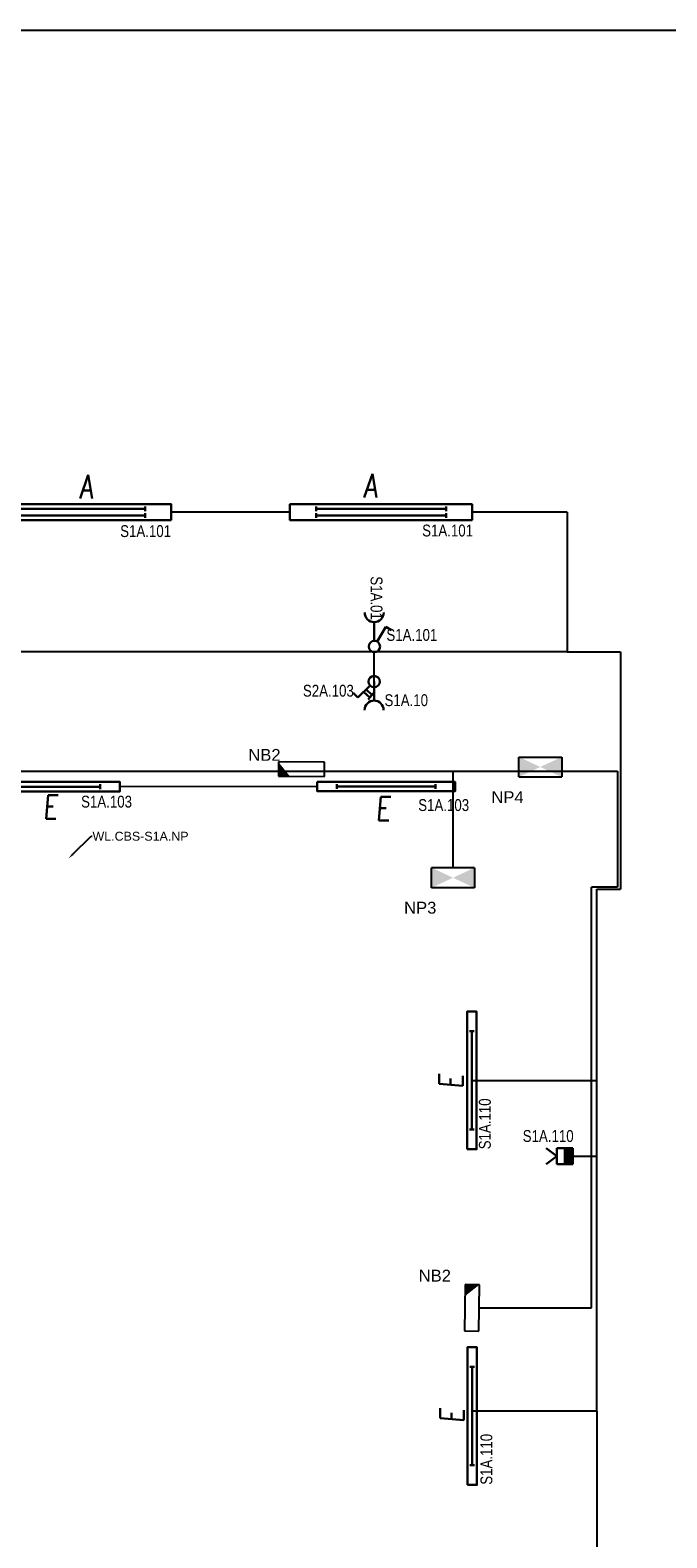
# Model space of a CAD drawing. Header units: millimetres. Extents: x 373037 to 682063, y 76092 to 274210.
# Tile 5 of 256: x 387855 to 393216, y 121765 to 134472. Entities that reach past the tile are written whole.
import ezdxf
from ezdxf import colors
from ezdxf.entities.mleader import LeaderData, LeaderLine
from ezdxf.enums import TextEntityAlignment as Align
from ezdxf.math import Vec2, Vec3

# ---------------------------------------------------------------- set-up
doc = ezdxf.new("R2010")
doc.units = ezdxf.units.MM
doc.header["$LTSCALE"] = 100
doc.layers.get('0').update_dxf_attribs({"linetype": 'CONTINUOUS'})
for name, color, linetype, lineweight in [('2DE_OBL', 97, 'CONTINUOUS', 30), ('2DE_OBL_L1', 91, 'CONTINUOUS', 30), ('E_NOUZOVÉ+PP OSVĚTLENÍ', 60, 'CONTINUOUS', 25), ('E_SVĚTLA POPIS', 130, 'CONTINUOUS', 30), ('E_VEDENÍ SILNOPROUD', 50, 'CONTINUOUS', 25), ('E_VEDENÍ_CBS', 214, 'CONTINUOUS', 25), ('E_VYPINACE', 170, 'CONTINUOUS', 30), ('E_ZÁSUVKY POPIS', 156, 'CONTINUOUS', 30), ('E_ZÁSUVKY.OST.+VYVODY', 11, 'CONTINUOUS', 30), ('E_ŽLABY', 40, 'CONTINUOUS', 15), ('U1 LIGHTING', 10, 'CONTINUOUS', 35)]:
    doc.layers.add(name, color=color, linetype=linetype, lineweight=lineweight)
for name, color, linetype in [('BEZPECNOSTNE SVETLA', 80, 'CONTINUOUS'), ('E_RÁM', 253, 'CONTINUOUS'), ('GC3_MEP_E_LV_SECURITY LIGHT', 80, 'CONTINUOUS'), ('PIKTOGRAMY', 210, 'CONTINUOUS'), ('ŽLAB', 7, 'CONTINUOUS')]:
    doc.layers.add(name, color=color, linetype=linetype)
doc.styles.add('ARIAL', font='arial.ttf')
doc.styles.add('CP_ATTR', font='ROMANS.SHX')
doc.styles.add('CS-ROMANS', font='romans.shx', dxfattribs={"width": 0.75, "oblique": 5})
doc.styles.get("Standard").update_dxf_attribs({"font": 'arial.ttf'})
doc.styles.add('V+P_01_B3_E_FP_001$0$BLOCK', font='romans.shx', dxfattribs={"width": 0.8})

# ---------------------------------------------------------------- blocks, each defined once
blk = doc.blocks.new('zasuvka_jednoducha')
at = {"color": 1, "lineweight": 30}
blk.add_line((19281, 12983), (19281, 13143), dxfattribs=at)
blk.add_arc((19281, 12903), 80, 0, 180, dxfattribs=at)
blk = doc.blocks.new('E')
at = {"layer": 'U1 LIGHTING', "style": 'CS-ROMANS', "oblique": 5, "width": 0.75}
blk.add_text('E', height=200, dxfattribs=at).set_placement((229480, 21709))
blk = doc.blocks.new('*U32', base_point=(28429, 5840))
at = {"linetype": 'ByBlock'}
blk.add_hatch(color=0, dxfattribs=at).paths.add_polyline_path([(28362, 5840), (28497, 5840), (28497, 5772), (28362, 5772)])
at = {"color": 0, "linetype": 'ByBlock'}
for p, q in [((28429, 5907), (28362, 5997)), ((28429, 5907), (28497, 5997)), ((28362, 5907), (28497, 5907)), ((28362, 5772), (28362, 5907)), ((28497, 5907), (28497, 5772)), ((28362, 5840), (28497, 5840)), ((28497, 5772), (28362, 5772))]:
    blk.add_line(p, q, dxfattribs=at)
blk = doc.blocks.new('pohybove-cidlo-svetla')
at = {"layer": 'E_VYPINACE', "rotation": 180}
blk.add_blockref('*U32', (-1, 30), dxfattribs=at)
blk = doc.blocks.new('2DELLI009_CZ')
for p, q in [((-0.5, 0.1), (-0.5, -0.1)), ((-0.5, 0), (0.5, 0)), ((0.5, 0.1), (0.5, -0.1))]:
    blk.add_line(p, q)
blk.add_lwpolyline([(-0.7, 0.2), (0.7, 0.2), (0.7, -0.2), (-0.7, -0.2)], close=True)
at = {"linetype": 'ByBlock', "style": 'CP_ATTR', "flags": 9}
for tag, p in [('NAME', (-0.092, -0.018)), ('GROUP', (-0.092, -0.018)), ('NUMBER', (-0.092, -0.018)), ('PRODUCER', (-0.092, -0.018)), ('ARTICLE', (-0.092, -0.018)), ('CHARACTER', (-0.092, -0.018)), ('VOLTAGE', (-0.092, -0.019)), ('WEIGHT', (-0.092, -0.018)), ('OTHER', (-0.092, -0.018)), ('PRODUCT-TYPE', (-0.092, -0.019)), ('ORDER-NO', (-0.092, -0.019)), ('POWER', (-0.092, -0.019))]:
    blk.add_attdef(tag, text='', height=0.00005, dxfattribs=at).set_placement(p, align=Align.MIDDLE_LEFT)
blk = doc.blocks.new('*U30')
at = {"color": 0, "linetype": 'ByBlock'}
for p, q in [((24, 249.57), (96, 374.28)), ((96, 374.28), (143.56, 346.82))]:
    blk.add_line(p, q, dxfattribs=at)
blk.add_circle((0, 208), 48, dxfattribs=at)
blk = doc.blocks.new('prepinas-svetel-jednoduchy')
at = {"layer": 'E_VYPINACE', "rotation": 89.99999999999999}
blk.add_blockref('*U30', (208, 2), dxfattribs=at)
blk = doc.blocks.new('2DELLI010_CZ')
for p, q in [((-0.5, 0.25), (-0.5, 0.05)), ((0.5, 0.25), (0.5, 0.05)), ((-0.5, 0.15), (0.5, 0.15)), ((-0.5, -0.05), (-0.5, -0.25)), ((0.5, -0.05), (0.5, -0.25)), ((-0.5, -0.15), (0.5, -0.15))]:
    blk.add_line(p, q)
blk.add_lwpolyline([(-0.7, 0.35), (0.7, 0.35), (0.7, -0.35), (-0.7, -0.35)], close=True)
at = {"linetype": 'ByBlock', "style": 'CP_ATTR', "flags": 9}
for tag, p in [('NAME', (-0.092, -0.018)), ('GROUP', (-0.092, -0.018)), ('NUMBER', (-0.092, -0.018)), ('PRODUCER', (-0.092, -0.018)), ('ARTICLE', (-0.092, -0.018)), ('CHARACTER', (-0.092, -0.018)), ('VOLTAGE', (-0.092, -0.019)), ('WEIGHT', (-0.092, -0.018)), ('OTHER', (-0.092, -0.018)), ('PRODUCT-TYPE', (-0.092, -0.019)), ('ORDER-NO', (-0.092, -0.019)), ('POWER', (-0.092, -0.019))]:
    blk.add_attdef(tag, text='', height=0.00005, dxfattribs=at).set_placement(p, align=Align.MIDDLE_LEFT)
blk = doc.blocks.new('*U24')
at = {"color": 0, "linetype": 'ByBlock'}
for p, q in [((24, 249.57), (96, 374.28)), ((96, 374.28), (143.56, 346.82))]:
    blk.add_line(p, q, dxfattribs=at)
blk.add_circle((0, 208), 48, dxfattribs=at)
blk = doc.blocks.new('tlacitko_prepinac_svetla')
at = {"layer": 'E_VYPINACE'}
for points in [[(16875, 8774), (16940, 8744)], [(16888, 8798), (16951, 8769)], [(16930, 8722), (16960, 8787)]]:
    blk.add_lwpolyline(points, dxfattribs=at)
at = {"layer": 'E_VYPINACE', "rotation": 180}
blk.add_blockref('*U24', (16937, 9090), dxfattribs=at)
blk = doc.blocks.new('*U89')
at = {"layer": 'E_NOUZOVÉ+PP OSVĚTLENÍ', "linetype": 'ByBlock'}
for p, q in [((135, 59), (-255, 61)), ((-255, 61), (-255, -59)), ((135, -61), (135, 59)), ((-255, -59), (135, -61))]:
    blk.add_line(p, q, dxfattribs=at)
at = {"layer": 'E_NOUZOVÉ+PP OSVĚTLENÍ'}
blk.add_solid([(-255, 61), (-255, -59), (-158, -60)], dxfattribs=at)
at = {"layer": 'E_NOUZOVÉ+PP OSVĚTLENÍ', "style": 'ARIAL'}
blk.add_attdef('BEZ.SV', (52, -54), '', height=100, dxfattribs=at)
blk = doc.blocks.new('V+P_01_B3_E_FP_001$0$E-LI-35')
at = {"layer": 'E_NOUZOVÉ+PP OSVĚTLENÍ', "linetype": 'ByBlock'}
for p, q in [((-10.88, -1.92), (10.88, -1.92)), ((-10.88, -12.08), (-10.88, -1.92)), ((10.88, -1.92), (10.88, -12.08)), ((-10.88, -12.08), (10.88, -12.08))]:
    blk.add_line(p, q, dxfattribs=at)
at = {"layer": 'E_NOUZOVÉ+PP OSVĚTLENÍ'}
blk.add_solid([(-10.88, -12.08), (-10.88, -1.92), (10.88, -1.92), (10.88, -12.08)], dxfattribs=at)
at = {"layer": 'E_NOUZOVÉ+PP OSVĚTLENÍ', "style": 'V+P_01_B3_E_FP_001$0$BLOCK', "width": 0.8, "flags": 8}
for tag, p in [('DIVERS.1', (-17.93, -2.11)), ('DIVERS.2', (-16.41, -11.97))]:
    blk.add_attdef(tag, text='', height=7.25, dxfattribs=at).set_placement(p, align=Align.RIGHT)
at = {"layer": 'E_NOUZOVÉ+PP OSVĚTLENÍ', "style": 'V+P_01_B3_E_FP_001$0$BLOCK', "width": 0.8}
for tag, p, height, flags in [('BLOCKNAME', (-6.79, -1.4), 2.54, 3), ('LEISTUNG', (13.35, -11.99), 7.25, 8)]:
    blk.add_attdef(tag, p, '', height=height, dxfattribs=dict(at, flags=flags))
blk.add_attdef('STROMKREIS', text='', height=7.25, dxfattribs=at).set_placement((-11.76, -23.81), align=Align.BOTTOM_CENTER)
blk = doc.blocks.new('*U240')
at = {"layer": 'GC3_MEP_E_LV_SECURITY LIGHT', "xscale": 16.54563019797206, "yscale": 16.54563022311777, "zscale": 16.54563022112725}
blk.add_blockref('V+P_01_B3_E_FP_001$0$E-LI-35', (0, 116), dxfattribs=at)
at = {"layer": 'PIKTOGRAMY', "style": 'ARIAL'}
blk.add_attdef('PIKTOGRAM', (162, -40), '', height=100, dxfattribs=at)
blk = doc.blocks.new('*U91')
at = {"layer": 'E_NOUZOVÉ+PP OSVĚTLENÍ', "linetype": 'ByBlock'}
for p, q in [((-118, 196), (-122, -194)), ((2, 194), (-118, 196)), ((-2, -196), (2, 194)), ((-122, -194), (-2, -196))]:
    blk.add_line(p, q, dxfattribs=at)
at = {"layer": 'E_NOUZOVÉ+PP OSVĚTLENÍ'}
blk.add_solid([(2, 194), (-118, 196), (-119, 99)], dxfattribs=at)
at = {"layer": 'E_NOUZOVÉ+PP OSVĚTLENÍ', "style": 'ARIAL'}
blk.add_attdef('BEZ.SV', (52, -54), '', height=100, dxfattribs=at)
blk = doc.blocks.new('*U239')
at = {"layer": 'GC3_MEP_E_LV_SECURITY LIGHT', "xscale": 16.54563019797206, "yscale": 16.54563022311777, "zscale": 16.54563022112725, "rotation": 180.0000000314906}
blk.add_blockref('V+P_01_B3_E_FP_001$0$E-LI-35', (0, -116), dxfattribs=at)
at = {"layer": 'PIKTOGRAMY', "style": 'ARIAL'}
blk.add_attdef('PIKTOGRAM', (162, -40), '', height=100, dxfattribs=at)
blk = doc.blocks.new('A')
at = {"layer": 'U1 LIGHTING', "style": 'CS-ROMANS', "oblique": 5, "width": 0.75}
blk.add_text('A', height=200, dxfattribs=at).set_placement((229480, 21709))

msp = doc.modelspace()

# ---------------------------------------------------------------- linework, layer by layer
at = {"layer": 'E_RÁM', "color": 252, "true_color": 0x939598}
msp.add_lwpolyline([(399617, 110792), (373037, 110792), (373037, 134472), (399617, 134472)], close=True, dxfattribs=at)
at = {"layer": 'E_VEDENÍ SILNOPROUD'}
for p, q in [((390043, 130410), (389043, 130410)), ((392377, 130410), (391577, 130410)), ((392377, 130410), (392377, 129232)), ((392377, 129232), (386577, 129232)), ((390752, 128982), (390752, 129232)), ((392377, 129232), (392827, 129232)), ((392827, 129232), (392827, 127232)), ((390273, 128097), (388611, 128096)), ((392627, 122832), (392627, 127232)), ((392627, 127232), (392827, 127232)), ((391574, 125620), (392627, 125620)), ((392426, 124982), (392627, 124982)), ((392627, 122832), (391577, 122832)), ((392627, 122832), (392627, 118032))]:
    msp.add_line(p, q, dxfattribs=at)
at = {"layer": 'E_VEDENÍ_CBS'}
for p, q in [((374189, 128228), (392802, 128228)), ((391416, 127413), (391416, 128228)), ((392802, 128228), (392802, 127250)), ((392583, 123704), (392583, 127250)), ((392802, 127250), (392583, 127250)), ((391636, 123704), (392583, 123704))]:
    msp.add_line(p, q, dxfattribs=at)
at = {"layer": 'E_ŽLABY'}
msp.add_line((391579, 125038), (391579, 125032), dxfattribs=at)

# ---------------------------------------------------------------- block references
at = {"layer": '2DE_OBL', "xscale": 1095.714285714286, "yscale": 191.4285714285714, "zscale": 409.9999999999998, "rotation": 180}
for p in [(388276, 130410), (390810, 130410)]:
    msp.add_blockref('2DELLI010_CZ', p, dxfattribs=at)
at = {"layer": '2DE_OBL_L1', "xscale": 828.5714285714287, "yscale": 200, "zscale": 1000}
for p in [(388031, 128096), (390853, 128097)]:
    msp.add_blockref('2DELLI009_CZ', p, dxfattribs=at)
at = {"layer": '2DE_OBL_L1', "xscale": 828.5714285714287, "yscale": 200, "zscale": 1000, "rotation": 90}
for p in [(391574, 125620), (391577, 122791)]:
    msp.add_blockref('2DELLI009_CZ', p, dxfattribs=at)
at = {"layer": 'BEZPECNOSTNE SVETLA'}
ref = msp.add_blockref('*U89', (390200, 128244), dxfattribs=at)
ref.add_attrib('BEZ.SV', 'NB2', (389692, 128314), dxfattribs={"layer": 'E_NOUZOVÉ+PP OSVĚTLENÍ', "height": 100, "style": 'ARIAL'})
ref = msp.add_blockref('*U91', (391636, 123704), dxfattribs=at)
ref.add_attrib('BEZ.SV', 'NB2', (391127, 123925), dxfattribs={"layer": 'E_NOUZOVÉ+PP OSVĚTLENÍ', "height": 100, "style": 'ARIAL'})
at = {"layer": 'E_VEDENÍ_CBS'}
for p in [(158789, 108816), (161182, 108823)]:
    msp.add_blockref('A', p, dxfattribs=at)
at = {"layer": 'E_VYPINACE', "rotation": 270}
msp.add_blockref('prepinas-svetel-jednoduchy', (390752, 129277), dxfattribs=at)
at = {"layer": 'E_ZÁSUVKY.OST.+VYVODY', "color": 1}
for name, p, rotation in [('zasuvka_jednoducha', (410033, 142466), 180), ('tlacitko_prepinac_svetla', (372039, 125032), 344.2459004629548)]:
    msp.add_blockref(name, p, dxfattribs=dict(at, rotation=rotation))
msp.add_blockref('zasuvka_jednoducha', (371470, 115839), dxfattribs=at)
at = {"layer": 'PIKTOGRAMY'}
ref = msp.add_blockref('*U240', (392151, 128262), dxfattribs=at)
ref.add_attrib('PIKTOGRAM', 'NP4', (391739, 127958), dxfattribs={"layer": 'E_NOUZOVÉ+PP OSVĚTLENÍ', "height": 100, "style": 'ARIAL'})
ref = msp.add_blockref('*U239', (391416, 127329), dxfattribs=at)
ref.add_attrib('PIKTOGRAM', 'NP3', (391004, 127026), dxfattribs={"layer": 'E_NOUZOVÉ+PP OSVĚTLENÍ', "height": 100, "style": 'ARIAL'})
at = {"layer": 'U1 LIGHTING'}
for p in [(158483, 106115), (161286, 106101)]:
    msp.add_blockref('E', p, dxfattribs=at)
at = {"layer": 'U1 LIGHTING', "rotation": 90}
for p in [(413209, -103931), (413216, -106748)]:
    msp.add_blockref('E', p, dxfattribs=at)
at = {"layer": 'ŽLAB', "rotation": 269.9999999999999}
msp.add_blockref('pohybove-cidlo-svetla', (392328, 124981), dxfattribs=at)

# ---------------------------------------------------------------- texts
at = {"layer": 'E_SVĚTLA POPIS', "width": 0.8}
for s, p in [('S1A.101', (388613, 130200)), ('S1A.101', (391156, 130205)), ('S1A.101', (390855, 129325)), ('S2A.103', (390152, 128855)), ('S1A.103', (388284, 127920)), ('S1A.103', (391123, 127891)), ('S1A.110', (392003, 125102))]:
    msp.add_text(s, height=100, dxfattribs=at).set_placement(p)
for p in [(391734, 125040), (391747, 122213)]:
    msp.add_text('S1A.110', height=100, rotation=90, dxfattribs=at).set_placement(p)
at = {"layer": 'E_ZÁSUVKY POPIS', "width": 0.8}
msp.add_text('S1A.01', height=100, rotation=270, dxfattribs=at).set_placement((390722, 129869))
msp.add_text('S1A.10', height=100, dxfattribs=at).set_placement((390839, 128775))

# ---------------------------------------------------------------- leaders
at = {"layer": 'E_VEDENÍ_CBS'}
ml = msp.add_multileader_mtext('Standard', dxfattribs=at)
ml.set_content('WL.CBS-S1A.NP', color=256, style='ARIAL')
ml.set_leader_properties()
ml.build(insert=Vec2(0, 0))
ml.multileader.update_dxf_attribs({"arrow_head_size": 50})
ctx = ml.context
ctx.base_point, ctx.char_height, ctx.arrow_head_size, ctx.plane_origin = Vec3(388378, 127678), 75, 50, Vec3(388880, 127481)
notes = []
notes.append((ctx, [(0, (1, 1, 0), (388370, 127678), (1, 0), 8, [(0, [(388177, 127491)], 0, [])])]))
ctx.mtext.insert, ctx.mtext.flow_direction = Vec3(388380, 127716), 5
for ctx, leaders in notes:
    for number, flags, end, landing, length, lines in leaders:
        leader = LeaderData()
        leader.index, (leader.has_last_leader_line, leader.has_dogleg_vector, leader.attachment_direction) = number, flags
        leader.last_leader_point, leader.dogleg_vector, leader.dogleg_length = Vec3(end), Vec3(landing), length
        for number, points, colour, breaks in lines:
            line = LeaderLine()
            line.index, line.vertices, line.color, line.breaks = number, Vec3.list(points), colors.encode_raw_color(colour), breaks
            leader.lines.append(line)
        ctx.leaders.append(leader)

doc.saveas('drawing.dxf')
